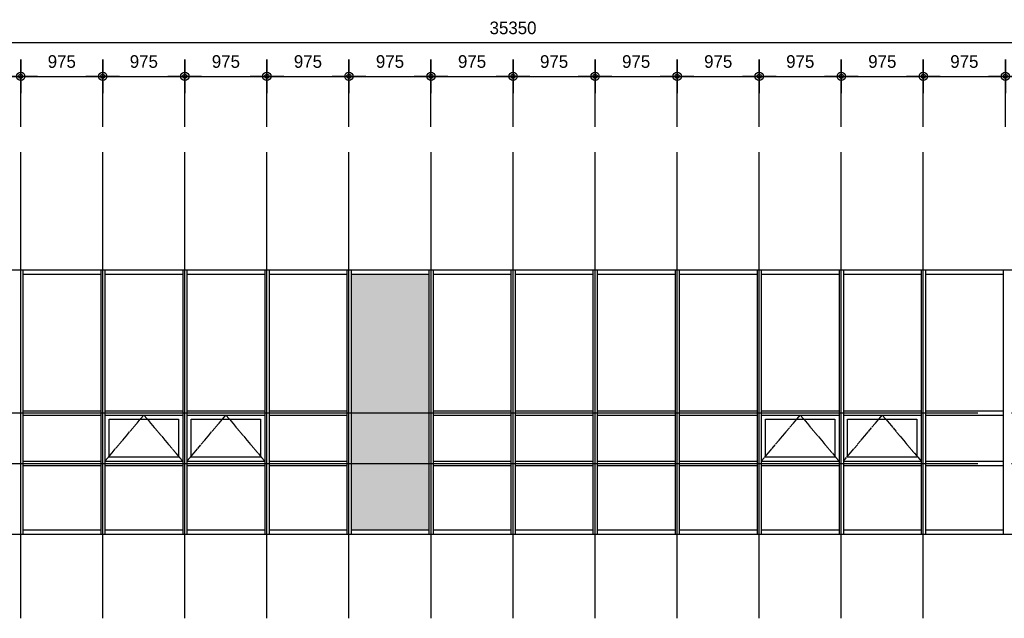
# Model space of a CAD drawing. Header units: millimetres. Extents: x 3445018 to 4174071, y -6064565 to -5122887.
# Tile 5 of 192: x 3695829 to 3707529, y -6043598 to -6036484. Entities that reach past the tile are written whole.
import ezdxf

# ---------------------------------------------------------------- set-up
doc = ezdxf.new("R2010")
doc.units = ezdxf.units.MM
doc.header["$MEASUREMENT"] = 0
doc.linetypes.add('CEN', pattern=[66, 60, -2, 2, -2])
doc.layers.get('DEFPOINTS').update_dxf_attribs({"linetype": 'CONTINUOUS'})
for name, color, linetype in [('A_GE_CEN', 1, 'CEN'), ('CEN', 13, 'CEN'), ('DIM', 7, 'CONTINUOUS'), ('SO-252', 252, 'CONTINUOUS'), ('WIN1', 4, 'CONTINUOUS'), ('WIN2', 9, 'CONTINUOUS')]:
    doc.layers.add(name, color=color, linetype=linetype)
doc.styles.add('HY울릉도 L', font='txt')
doc.styles.add('SDP-S', font='txt')
doc.dimstyles.new('SMDI-3', dxfattribs={"dimtxt": 3, "dimasz": 1, "dimexe": 2, "dimexo": 3, "dimgap": 1, "dimtad": 1, "dimdsep": 46, "dimtxsty": 'HY울릉도 L', "dimblk": 'Z_DOT', "dimcen": 2.5, "dimdle": 1.5, "dimclrd": 1, "dimclre": 1, "dimclrt": 2, "dimadec": 0, "dimazin": 0, "dimtfac": 1, "dimtix": 1, "dimtmove": 2, "dimatfit": 3, "dimldrblk": 'Z_DOT', "dimfxl": 2, "dimtvp": 1, "dimtolj": 1, "dimtzin": 0, "dimarcsym": 0})

# ---------------------------------------------------------------- blocks, each defined once
blk = doc.blocks.new('Z_DOT')
at = {"layer": 'DIM', "color": 1, "ltscale": 3}
for p, q in [((0, -2), (0, 2)), ((-2, 0), (2, 0))]:
    blk.add_line(p, q, dxfattribs=at)
for radius in [0.5, 0.25]:
    blk.add_circle((0, 0), radius, dxfattribs=at)
blk = doc.blocks.new('*D1006')
at = {"layer": 'DEFPOINTS', "color": 0, "ltscale": 3, "transparency": 16777216}
for p in [(3695841, -6037157), (3694866, -6038057), (3695841, -6038058)]:
    blk.add_point(p, dxfattribs=at)
at = {"layer": 'DIM', "color": 1, "lineweight": -2, "ltscale": 3, "transparency": 16777216}
for p, q in [((3694866, -6037757), (3694866, -6036957)), ((3695841, -6037758), (3695841, -6036957)), ((3694966, -6037157), (3695741, -6037157))]:
    blk.add_line(p, q, dxfattribs=at)
at = {"layer": 'DIM', "color": 1, "lineweight": -2, "ltscale": 3, "transparency": 16777216, "xscale": 100, "yscale": 100, "zscale": 100, "rotation": 180}
blk.add_blockref('Z_DOT', (3694866, -6037157), dxfattribs=at)
at = {"layer": 'DIM', "color": 1, "lineweight": -2, "ltscale": 3, "transparency": 16777216, "xscale": 100, "yscale": 100, "zscale": 100}
blk.add_blockref('Z_DOT', (3695841, -6037157), dxfattribs=at)
at = {"layer": 'DIM', "color": 2, "ltscale": 3, "transparency": 16777216, "insert": (3695354, -6036982), "char_height": 150, "attachment_point": 5, "style": 'SDP-S'}
blk.add_mtext('\\A1;975', dxfattribs=at)
blk = doc.blocks.new('*D1007')
at = {"layer": 'DEFPOINTS', "color": 0, "ltscale": 3, "transparency": 16777216}
for p in [(3696816, -6037157), (3695841, -6038057), (3696816, -6038058)]:
    blk.add_point(p, dxfattribs=at)
at = {"layer": 'DIM', "color": 1, "lineweight": -2, "ltscale": 3, "transparency": 16777216}
for p, q in [((3695841, -6037757), (3695841, -6036957)), ((3696816, -6037758), (3696816, -6036957)), ((3695941, -6037157), (3696716, -6037157))]:
    blk.add_line(p, q, dxfattribs=at)
at = {"layer": 'DIM', "color": 1, "lineweight": -2, "ltscale": 3, "transparency": 16777216, "xscale": 100, "yscale": 100, "zscale": 100, "rotation": 180}
blk.add_blockref('Z_DOT', (3695841, -6037157), dxfattribs=at)
at = {"layer": 'DIM', "color": 1, "lineweight": -2, "ltscale": 3, "transparency": 16777216, "xscale": 100, "yscale": 100, "zscale": 100}
blk.add_blockref('Z_DOT', (3696816, -6037157), dxfattribs=at)
at = {"layer": 'DIM', "color": 2, "ltscale": 3, "transparency": 16777216, "insert": (3696329, -6036982), "char_height": 150, "attachment_point": 5, "style": 'SDP-S'}
blk.add_mtext('\\A1;975', dxfattribs=at)
blk = doc.blocks.new('*D1008')
at = {"layer": 'DEFPOINTS', "color": 0, "ltscale": 3, "transparency": 16777216}
for p in [(3697791, -6037157), (3696816, -6038057), (3697791, -6038058)]:
    blk.add_point(p, dxfattribs=at)
at = {"layer": 'DIM', "color": 1, "lineweight": -2, "ltscale": 3, "transparency": 16777216}
for p, q in [((3696816, -6037757), (3696816, -6036957)), ((3697791, -6037758), (3697791, -6036957)), ((3696916, -6037157), (3697691, -6037157))]:
    blk.add_line(p, q, dxfattribs=at)
at = {"layer": 'DIM', "color": 1, "lineweight": -2, "ltscale": 3, "transparency": 16777216, "xscale": 100, "yscale": 100, "zscale": 100, "rotation": 180}
blk.add_blockref('Z_DOT', (3696816, -6037157), dxfattribs=at)
at = {"layer": 'DIM', "color": 1, "lineweight": -2, "ltscale": 3, "transparency": 16777216, "xscale": 100, "yscale": 100, "zscale": 100}
blk.add_blockref('Z_DOT', (3697791, -6037157), dxfattribs=at)
at = {"layer": 'DIM', "color": 2, "ltscale": 3, "transparency": 16777216, "insert": (3697304, -6036982), "char_height": 150, "attachment_point": 5, "style": 'SDP-S'}
blk.add_mtext('\\A1;975', dxfattribs=at)
blk = doc.blocks.new('*D1009')
at = {"layer": 'DEFPOINTS', "color": 0, "ltscale": 3, "transparency": 16777216}
for p in [(3698766, -6037157), (3697791, -6038057), (3698766, -6038058)]:
    blk.add_point(p, dxfattribs=at)
at = {"layer": 'DIM', "color": 1, "lineweight": -2, "ltscale": 3, "transparency": 16777216}
for p, q in [((3697791, -6037757), (3697791, -6036957)), ((3698766, -6037758), (3698766, -6036957)), ((3697891, -6037157), (3698666, -6037157))]:
    blk.add_line(p, q, dxfattribs=at)
at = {"layer": 'DIM', "color": 1, "lineweight": -2, "ltscale": 3, "transparency": 16777216, "xscale": 100, "yscale": 100, "zscale": 100, "rotation": 180}
blk.add_blockref('Z_DOT', (3697791, -6037157), dxfattribs=at)
at = {"layer": 'DIM', "color": 1, "lineweight": -2, "ltscale": 3, "transparency": 16777216, "xscale": 100, "yscale": 100, "zscale": 100}
blk.add_blockref('Z_DOT', (3698766, -6037157), dxfattribs=at)
at = {"layer": 'DIM', "color": 2, "ltscale": 3, "transparency": 16777216, "insert": (3698279, -6036982), "char_height": 150, "attachment_point": 5, "style": 'SDP-S'}
blk.add_mtext('\\A1;975', dxfattribs=at)
blk = doc.blocks.new('*D1010')
at = {"layer": 'DEFPOINTS', "color": 0, "ltscale": 3, "transparency": 16777216}
for p in [(3699741, -6037157), (3698766, -6038057), (3699741, -6038058)]:
    blk.add_point(p, dxfattribs=at)
at = {"layer": 'DIM', "color": 1, "lineweight": -2, "ltscale": 3, "transparency": 16777216}
for p, q in [((3698766, -6037757), (3698766, -6036957)), ((3699741, -6037758), (3699741, -6036957)), ((3698866, -6037157), (3699641, -6037157))]:
    blk.add_line(p, q, dxfattribs=at)
at = {"layer": 'DIM', "color": 1, "lineweight": -2, "ltscale": 3, "transparency": 16777216, "xscale": 100, "yscale": 100, "zscale": 100, "rotation": 180}
blk.add_blockref('Z_DOT', (3698766, -6037157), dxfattribs=at)
at = {"layer": 'DIM', "color": 1, "lineweight": -2, "ltscale": 3, "transparency": 16777216, "xscale": 100, "yscale": 100, "zscale": 100}
blk.add_blockref('Z_DOT', (3699741, -6037157), dxfattribs=at)
at = {"layer": 'DIM', "color": 2, "ltscale": 3, "transparency": 16777216, "insert": (3699254, -6036982), "char_height": 150, "attachment_point": 5, "style": 'SDP-S'}
blk.add_mtext('\\A1;975', dxfattribs=at)
blk = doc.blocks.new('*D1011')
at = {"layer": 'DEFPOINTS', "color": 0, "ltscale": 3, "transparency": 16777216}
for p in [(3700716, -6037157), (3699741, -6038057), (3700716, -6038058)]:
    blk.add_point(p, dxfattribs=at)
at = {"layer": 'DIM', "color": 1, "lineweight": -2, "ltscale": 3, "transparency": 16777216}
for p, q in [((3699741, -6037757), (3699741, -6036957)), ((3700716, -6037758), (3700716, -6036957)), ((3699841, -6037157), (3700616, -6037157))]:
    blk.add_line(p, q, dxfattribs=at)
at = {"layer": 'DIM', "color": 1, "lineweight": -2, "ltscale": 3, "transparency": 16777216, "xscale": 100, "yscale": 100, "zscale": 100, "rotation": 180}
blk.add_blockref('Z_DOT', (3699741, -6037157), dxfattribs=at)
at = {"layer": 'DIM', "color": 1, "lineweight": -2, "ltscale": 3, "transparency": 16777216, "xscale": 100, "yscale": 100, "zscale": 100}
blk.add_blockref('Z_DOT', (3700716, -6037157), dxfattribs=at)
at = {"layer": 'DIM', "color": 2, "ltscale": 3, "transparency": 16777216, "insert": (3700229, -6036982), "char_height": 150, "attachment_point": 5, "style": 'SDP-S'}
blk.add_mtext('\\A1;975', dxfattribs=at)
blk = doc.blocks.new('*D1012')
at = {"layer": 'DEFPOINTS', "color": 0, "ltscale": 3, "transparency": 16777216}
for p in [(3701691, -6037157), (3700716, -6038057), (3701691, -6038058)]:
    blk.add_point(p, dxfattribs=at)
at = {"layer": 'DIM', "color": 1, "lineweight": -2, "ltscale": 3, "transparency": 16777216}
for p, q in [((3700716, -6037757), (3700716, -6036957)), ((3701691, -6037758), (3701691, -6036957)), ((3700816, -6037157), (3701591, -6037157))]:
    blk.add_line(p, q, dxfattribs=at)
at = {"layer": 'DIM', "color": 1, "lineweight": -2, "ltscale": 3, "transparency": 16777216, "xscale": 100, "yscale": 100, "zscale": 100, "rotation": 180}
blk.add_blockref('Z_DOT', (3700716, -6037157), dxfattribs=at)
at = {"layer": 'DIM', "color": 1, "lineweight": -2, "ltscale": 3, "transparency": 16777216, "xscale": 100, "yscale": 100, "zscale": 100}
blk.add_blockref('Z_DOT', (3701691, -6037157), dxfattribs=at)
at = {"layer": 'DIM', "color": 2, "ltscale": 3, "transparency": 16777216, "insert": (3701204, -6036982), "char_height": 150, "attachment_point": 5, "style": 'SDP-S'}
blk.add_mtext('\\A1;975', dxfattribs=at)
blk = doc.blocks.new('*D997')
at = {"layer": 'DEFPOINTS', "color": 0, "ltscale": 3, "transparency": 16777216}
for p in [(3702666, -6037157), (3701691, -6038057), (3702666, -6038058)]:
    blk.add_point(p, dxfattribs=at)
at = {"layer": 'DIM', "color": 1, "lineweight": -2, "ltscale": 3, "transparency": 16777216}
for p, q in [((3701691, -6037757), (3701691, -6036957)), ((3702666, -6037758), (3702666, -6036957)), ((3701791, -6037157), (3702566, -6037157))]:
    blk.add_line(p, q, dxfattribs=at)
at = {"layer": 'DIM', "color": 1, "lineweight": -2, "ltscale": 3, "transparency": 16777216, "xscale": 100, "yscale": 100, "zscale": 100, "rotation": 180}
blk.add_blockref('Z_DOT', (3701691, -6037157), dxfattribs=at)
at = {"layer": 'DIM', "color": 1, "lineweight": -2, "ltscale": 3, "transparency": 16777216, "xscale": 100, "yscale": 100, "zscale": 100}
blk.add_blockref('Z_DOT', (3702666, -6037157), dxfattribs=at)
at = {"layer": 'DIM', "color": 2, "ltscale": 3, "transparency": 16777216, "insert": (3702179, -6036982), "char_height": 150, "attachment_point": 5, "style": 'SDP-S'}
blk.add_mtext('\\A1;975', dxfattribs=at)
blk = doc.blocks.new('*D998')
at = {"layer": 'DEFPOINTS', "color": 0, "ltscale": 3, "transparency": 16777216}
for p in [(3703641, -6037157), (3702666, -6038057), (3703641, -6038058)]:
    blk.add_point(p, dxfattribs=at)
at = {"layer": 'DIM', "color": 1, "lineweight": -2, "ltscale": 3, "transparency": 16777216}
for p, q in [((3702666, -6037757), (3702666, -6036957)), ((3703641, -6037758), (3703641, -6036957)), ((3702766, -6037157), (3703541, -6037157))]:
    blk.add_line(p, q, dxfattribs=at)
at = {"layer": 'DIM', "color": 1, "lineweight": -2, "ltscale": 3, "transparency": 16777216, "xscale": 100, "yscale": 100, "zscale": 100, "rotation": 180}
blk.add_blockref('Z_DOT', (3702666, -6037157), dxfattribs=at)
at = {"layer": 'DIM', "color": 1, "lineweight": -2, "ltscale": 3, "transparency": 16777216, "xscale": 100, "yscale": 100, "zscale": 100}
blk.add_blockref('Z_DOT', (3703641, -6037157), dxfattribs=at)
at = {"layer": 'DIM', "color": 2, "ltscale": 3, "transparency": 16777216, "insert": (3703154, -6036982), "char_height": 150, "attachment_point": 5, "style": 'SDP-S'}
blk.add_mtext('\\A1;975', dxfattribs=at)
blk = doc.blocks.new('*D999')
at = {"layer": 'DEFPOINTS', "color": 0, "ltscale": 3, "transparency": 16777216}
for p in [(3704616, -6037157), (3703641, -6038057), (3704616, -6038058)]:
    blk.add_point(p, dxfattribs=at)
at = {"layer": 'DIM', "color": 1, "lineweight": -2, "ltscale": 3, "transparency": 16777216}
for p, q in [((3703641, -6037757), (3703641, -6036957)), ((3704616, -6037758), (3704616, -6036957)), ((3703741, -6037157), (3704516, -6037157))]:
    blk.add_line(p, q, dxfattribs=at)
at = {"layer": 'DIM', "color": 1, "lineweight": -2, "ltscale": 3, "transparency": 16777216, "xscale": 100, "yscale": 100, "zscale": 100, "rotation": 180}
blk.add_blockref('Z_DOT', (3703641, -6037157), dxfattribs=at)
at = {"layer": 'DIM', "color": 1, "lineweight": -2, "ltscale": 3, "transparency": 16777216, "xscale": 100, "yscale": 100, "zscale": 100}
blk.add_blockref('Z_DOT', (3704616, -6037157), dxfattribs=at)
at = {"layer": 'DIM', "color": 2, "ltscale": 3, "transparency": 16777216, "insert": (3704129, -6036982), "char_height": 150, "attachment_point": 5, "style": 'SDP-S'}
blk.add_mtext('\\A1;975', dxfattribs=at)
blk = doc.blocks.new('*D1000')
at = {"layer": 'DEFPOINTS', "color": 0, "ltscale": 3, "transparency": 16777216}
for p in [(3684016, -6036757), (3684016, -6038058), (3719366, -6038058)]:
    blk.add_point(p, dxfattribs=at)
at = {"layer": 'DIM', "color": 1, "lineweight": -2, "ltscale": 3, "transparency": 16777216}
for p, q in [((3684016, -6037758), (3684016, -6036557)), ((3719366, -6037758), (3719366, -6036557)), ((3719266, -6036757), (3684116, -6036757))]:
    blk.add_line(p, q, dxfattribs=at)
at = {"layer": 'DIM', "color": 1, "lineweight": -2, "ltscale": 3, "transparency": 16777216, "xscale": 100, "yscale": 100, "zscale": 100, "rotation": 180}
blk.add_blockref('Z_DOT', (3684016, -6036757), dxfattribs=at)
at = {"layer": 'DIM', "color": 1, "lineweight": -2, "ltscale": 3, "transparency": 16777216, "xscale": 100, "yscale": 100, "zscale": 100}
blk.add_blockref('Z_DOT', (3719366, -6036757), dxfattribs=at)
at = {"layer": 'DIM', "color": 2, "ltscale": 3, "transparency": 16777216, "insert": (3701691, -6036582), "char_height": 150, "attachment_point": 5, "style": 'SDP-S'}
blk.add_mtext('\\A1;35350', dxfattribs=at)
blk = doc.blocks.new('*D951')
at = {"layer": 'DEFPOINTS', "color": 0, "ltscale": 3, "transparency": 16777216}
for p in [(3708516, -6037157), (3707541, -6038058), (3708516, -6038058)]:
    blk.add_point(p, dxfattribs=at)
at = {"layer": 'DIM', "color": 1, "lineweight": -2, "ltscale": 3, "transparency": 16777216}
for p, q in [((3707541, -6037758), (3707541, -6036957)), ((3708516, -6037758), (3708516, -6036957)), ((3707641, -6037157), (3708416, -6037157))]:
    blk.add_line(p, q, dxfattribs=at)
at = {"layer": 'DIM', "color": 1, "lineweight": -2, "ltscale": 3, "transparency": 16777216, "xscale": 100, "yscale": 100, "zscale": 100, "rotation": 180}
blk.add_blockref('Z_DOT', (3707541, -6037157), dxfattribs=at)
at = {"layer": 'DIM', "color": 1, "lineweight": -2, "ltscale": 3, "transparency": 16777216, "xscale": 100, "yscale": 100, "zscale": 100}
blk.add_blockref('Z_DOT', (3708516, -6037157), dxfattribs=at)
at = {"layer": 'DIM', "color": 2, "ltscale": 3, "transparency": 16777216, "insert": (3708029, -6036982), "char_height": 150, "attachment_point": 5, "style": 'SDP-S'}
blk.add_mtext('\\A1;975', dxfattribs=at)
blk = doc.blocks.new('*D952')
at = {"layer": 'DEFPOINTS', "color": 0, "ltscale": 3, "transparency": 16777216}
for p in [(3707541, -6037157), (3706566, -6038058), (3707541, -6038058)]:
    blk.add_point(p, dxfattribs=at)
at = {"layer": 'DIM', "color": 1, "lineweight": -2, "ltscale": 3, "transparency": 16777216}
for p, q in [((3706566, -6037758), (3706566, -6036957)), ((3707541, -6037758), (3707541, -6036957)), ((3706666, -6037157), (3707441, -6037157))]:
    blk.add_line(p, q, dxfattribs=at)
at = {"layer": 'DIM', "color": 1, "lineweight": -2, "ltscale": 3, "transparency": 16777216, "xscale": 100, "yscale": 100, "zscale": 100, "rotation": 180}
blk.add_blockref('Z_DOT', (3706566, -6037157), dxfattribs=at)
at = {"layer": 'DIM', "color": 1, "lineweight": -2, "ltscale": 3, "transparency": 16777216, "xscale": 100, "yscale": 100, "zscale": 100}
blk.add_blockref('Z_DOT', (3707541, -6037157), dxfattribs=at)
at = {"layer": 'DIM', "color": 2, "ltscale": 3, "transparency": 16777216, "insert": (3707054, -6036982), "char_height": 150, "attachment_point": 5, "style": 'SDP-S'}
blk.add_mtext('\\A1;975', dxfattribs=at)
blk = doc.blocks.new('*D953')
at = {"layer": 'DEFPOINTS', "color": 0, "ltscale": 3, "transparency": 16777216}
for p in [(3706566, -6037157), (3705591, -6038058), (3706566, -6038058)]:
    blk.add_point(p, dxfattribs=at)
at = {"layer": 'DIM', "color": 1, "lineweight": -2, "ltscale": 3, "transparency": 16777216}
for p, q in [((3705591, -6037758), (3705591, -6036957)), ((3706566, -6037758), (3706566, -6036957)), ((3705691, -6037157), (3706466, -6037157))]:
    blk.add_line(p, q, dxfattribs=at)
at = {"layer": 'DIM', "color": 1, "lineweight": -2, "ltscale": 3, "transparency": 16777216, "xscale": 100, "yscale": 100, "zscale": 100, "rotation": 180}
blk.add_blockref('Z_DOT', (3705591, -6037157), dxfattribs=at)
at = {"layer": 'DIM', "color": 1, "lineweight": -2, "ltscale": 3, "transparency": 16777216, "xscale": 100, "yscale": 100, "zscale": 100}
blk.add_blockref('Z_DOT', (3706566, -6037157), dxfattribs=at)
at = {"layer": 'DIM', "color": 2, "ltscale": 3, "transparency": 16777216, "insert": (3706079, -6036982), "char_height": 150, "attachment_point": 5, "style": 'SDP-S'}
blk.add_mtext('\\A1;975', dxfattribs=at)
blk = doc.blocks.new('*D954')
at = {"layer": 'DEFPOINTS', "color": 0, "ltscale": 3, "transparency": 16777216}
for p in [(3705591, -6037157), (3704616, -6038058), (3705591, -6038058)]:
    blk.add_point(p, dxfattribs=at)
at = {"layer": 'DIM', "color": 1, "lineweight": -2, "ltscale": 3, "transparency": 16777216}
for p, q in [((3704616, -6037758), (3704616, -6036957)), ((3705591, -6037758), (3705591, -6036957)), ((3704716, -6037157), (3705491, -6037157))]:
    blk.add_line(p, q, dxfattribs=at)
at = {"layer": 'DIM', "color": 1, "lineweight": -2, "ltscale": 3, "transparency": 16777216, "xscale": 100, "yscale": 100, "zscale": 100, "rotation": 180}
blk.add_blockref('Z_DOT', (3704616, -6037157), dxfattribs=at)
at = {"layer": 'DIM', "color": 1, "lineweight": -2, "ltscale": 3, "transparency": 16777216, "xscale": 100, "yscale": 100, "zscale": 100}
blk.add_blockref('Z_DOT', (3705591, -6037157), dxfattribs=at)
at = {"layer": 'DIM', "color": 2, "ltscale": 3, "transparency": 16777216, "insert": (3705104, -6036982), "char_height": 150, "attachment_point": 5, "style": 'SDP-S'}
blk.add_mtext('\\A1;975', dxfattribs=at)
blk = doc.blocks.new('*D955')
at = {"layer": 'DEFPOINTS', "color": 0, "ltscale": 3, "transparency": 16777216}
for p in [(3704616, -6037157), (3703641, -6038058), (3704616, -6038058)]:
    blk.add_point(p, dxfattribs=at)
at = {"layer": 'DIM', "color": 1, "lineweight": -2, "ltscale": 3, "transparency": 16777216}
for p, q in [((3703641, -6037758), (3703641, -6036957)), ((3704616, -6037758), (3704616, -6036957)), ((3703741, -6037157), (3704516, -6037157))]:
    blk.add_line(p, q, dxfattribs=at)
at = {"layer": 'DIM', "color": 1, "lineweight": -2, "ltscale": 3, "transparency": 16777216, "xscale": 100, "yscale": 100, "zscale": 100, "rotation": 180}
blk.add_blockref('Z_DOT', (3703641, -6037157), dxfattribs=at)
at = {"layer": 'DIM', "color": 1, "lineweight": -2, "ltscale": 3, "transparency": 16777216, "xscale": 100, "yscale": 100, "zscale": 100}
blk.add_blockref('Z_DOT', (3704616, -6037157), dxfattribs=at)
at = {"layer": 'DIM', "color": 2, "ltscale": 3, "transparency": 16777216, "insert": (3704129, -6036982), "char_height": 150, "attachment_point": 5, "style": 'SDP-S'}
blk.add_mtext('\\A1;975', dxfattribs=at)
blk = doc.blocks.new('*D956')
at = {"layer": 'DEFPOINTS', "color": 0, "ltscale": 3, "transparency": 16777216}
for p in [(3703641, -6037157), (3702666, -6038058), (3703641, -6038058)]:
    blk.add_point(p, dxfattribs=at)
at = {"layer": 'DIM', "color": 1, "lineweight": -2, "ltscale": 3, "transparency": 16777216}
for p, q in [((3702666, -6037758), (3702666, -6036957)), ((3703641, -6037758), (3703641, -6036957)), ((3702766, -6037157), (3703541, -6037157))]:
    blk.add_line(p, q, dxfattribs=at)
at = {"layer": 'DIM', "color": 1, "lineweight": -2, "ltscale": 3, "transparency": 16777216, "xscale": 100, "yscale": 100, "zscale": 100, "rotation": 180}
blk.add_blockref('Z_DOT', (3702666, -6037157), dxfattribs=at)
at = {"layer": 'DIM', "color": 1, "lineweight": -2, "ltscale": 3, "transparency": 16777216, "xscale": 100, "yscale": 100, "zscale": 100}
blk.add_blockref('Z_DOT', (3703641, -6037157), dxfattribs=at)
at = {"layer": 'DIM', "color": 2, "ltscale": 3, "transparency": 16777216, "insert": (3703154, -6036982), "char_height": 150, "attachment_point": 5, "style": 'SDP-S'}
blk.add_mtext('\\A1;975', dxfattribs=at)

msp = doc.modelspace()

# ---------------------------------------------------------------- hatches: boundary and pattern name
at = {"layer": 'SO-252', "ltscale": 200}
h = msp.add_hatch(color=256, dxfattribs=at)
h.dxf.hatch_style = 1
h.paths.add_polyline_path([(3699766.297, -6042547.235), (3700691.297, -6042547.235), (3700691.297, -6039507.235), (3699766.297, -6039507.235)])

# ---------------------------------------------------------------- linework, layer by layer
at = {"layer": 'A_GE_CEN', "ltscale": 200}
for p, q in [((3695841.297, -6043598.163), (3695841.297, -6038058.127)), ((3695841.297, -6043598.259), (3695841.297, -6038058.227)), ((3696816.297, -6043598.163), (3696816.297, -6038058.127)), ((3696816.297, -6043598.259), (3696816.297, -6038058.227)), ((3697791.297, -6043597.135), (3697791.297, -6038057.099)), ((3697791.297, -6043597.231), (3697791.297, -6038057.199)), ((3698766.297, -6043598.263), (3698766.297, -6038058.227)), ((3698766.297, -6043598.359), (3698766.297, -6038058.327)), ((3699741.297, -6043598.263), (3699741.297, -6038058.227)), ((3699741.297, -6043598.359), (3699741.297, -6038058.327)), ((3700716.297, -6043598.263), (3700716.297, -6038058.227)), ((3700716.297, -6043598.359), (3700716.297, -6038058.327)), ((3701691.297, -6043597.135), (3701691.297, -6038057.099)), ((3701691.297, -6043597.231), (3701691.297, -6038057.199)), ((3702666.297, -6043598.263), (3702666.297, -6038058.227)), ((3702666.297, -6043598.359), (3702666.297, -6038058.327)), ((3703641.297, -6043598.263), (3703641.297, -6038058.227)), ((3703641.297, -6043598.359), (3703641.297, -6038058.327)), ((3704616.297, -6043598.359), (3704616.297, -6038058.327)), ((3705591.297, -6043598.163), (3705591.297, -6038058.127)), ((3705591.297, -6043598.259), (3705591.297, -6038058.227)), ((3706566.297, -6043598.163), (3706566.297, -6038058.127)), ((3706566.297, -6043598.259), (3706566.297, -6038058.227)), ((3682015.696, -6039457.235), (3721366.365, -6039457.235)), ((3682015.696, -6039457.235), (3707365.696, -6039457.235)), ((3682015.696, -6041157.235), (3707365.696, -6041157.235)), ((3682015.696, -6041157.235), (3721366.365, -6041157.235)), ((3682015.696, -6041757.235), (3707365.696, -6041757.235)), ((3682015.696, -6041757.235), (3721366.365, -6041757.235)), ((3682015.696, -6042597.235), (3721366.365, -6042597.235)), ((3682016.297, -6042597.235), (3707366.297, -6042597.235))]:
    msp.add_line(p, q, dxfattribs=at)
at = {"layer": 'CEN'}
for points in [[(3696841.297, -6041732.235), (3697303.797, -6041182.235), (3697766.297, -6041732.235)], [(3697816.297, -6041732.235), (3698278.797, -6041182.235), (3698741.297, -6041732.235)], [(3704641.297, -6041732.235), (3705103.797, -6041182.235), (3705566.297, -6041732.235)], [(3705616.297, -6041732.235), (3706078.797, -6041182.235), (3706541.297, -6041732.235)]]:
    msp.add_lwpolyline(points, dxfattribs=at)
at = {"layer": 'WIN1', "ltscale": 200}
for p, q in [((3684016.297, -6039457.235), (3704641.297, -6039457.235)), ((3695866.297, -6039457.235), (3695866.297, -6042597.235)), ((3695866.297, -6039507.235), (3696791.297, -6039507.235)), ((3696791.297, -6039457.235), (3696791.297, -6042597.235)), ((3696841.297, -6039457.235), (3696841.297, -6042597.235)), ((3696841.297, -6039507.235), (3697766.297, -6039507.235)), ((3697766.297, -6039457.235), (3697766.297, -6042597.235)), ((3697816.297, -6039457.235), (3697816.297, -6042597.235)), ((3697816.297, -6039507.235), (3698741.297, -6039507.235)), ((3698741.297, -6039457.235), (3698741.297, -6042597.235)), ((3698791.297, -6039457.235), (3698791.297, -6042597.235)), ((3698791.297, -6039507.235), (3699716.297, -6039507.235)), ((3699716.297, -6039457.235), (3699716.297, -6042597.235)), ((3699766.297, -6039457.235), (3699766.297, -6042597.235)), ((3699766.297, -6039507.235), (3700691.297, -6039507.235)), ((3700691.297, -6039457.235), (3700691.297, -6042597.235)), ((3700741.297, -6039457.235), (3700741.297, -6042597.235)), ((3700741.297, -6039507.235), (3701666.297, -6039507.235)), ((3701666.297, -6039457.235), (3701666.297, -6042597.235)), ((3701716.297, -6039457.235), (3701716.297, -6042597.235)), ((3701716.297, -6039507.235), (3702641.297, -6039507.235)), ((3702641.297, -6039457.235), (3702641.297, -6042597.235)), ((3702691.297, -6039457.235), (3702691.297, -6042597.235)), ((3702691.297, -6039507.235), (3703616.297, -6039507.235)), ((3703616.297, -6039457.235), (3703616.297, -6042597.235)), ((3703666.297, -6039457.235), (3703666.297, -6042597.235)), ((3703666.297, -6039507.235), (3704591.297, -6039507.235)), ((3704591.297, -6039457.235), (3704591.297, -6042597.235)), ((3704591.297, -6039457.235), (3719366.297, -6039457.235)), ((3704591.297, -6039457.235), (3704591.297, -6042597.235)), ((3704641.297, -6039457.235), (3704641.297, -6042597.235)), ((3704641.297, -6039457.235), (3704641.297, -6042597.235)), ((3704641.297, -6039507.235), (3705566.297, -6039507.235)), ((3705566.297, -6039457.235), (3705566.297, -6042597.235)), ((3705616.297, -6039457.235), (3705616.297, -6042597.235)), ((3705616.297, -6039507.235), (3706541.297, -6039507.235)), ((3706541.297, -6039457.235), (3706541.297, -6042597.235)), ((3706591.297, -6039457.235), (3706591.297, -6042597.235)), ((3706591.297, -6039507.235), (3707516.297, -6039507.235)), ((3707516.297, -6039457.235), (3707516.297, -6042597.235)), ((3695866.297, -6041132.235), (3696791.297, -6041132.235)), ((3696841.297, -6041132.235), (3697766.297, -6041132.235)), ((3697816.297, -6041132.235), (3698741.297, -6041132.235)), ((3698791.297, -6041132.235), (3699716.297, -6041132.235)), ((3700741.297, -6041132.235), (3701666.297, -6041132.235)), ((3701716.297, -6041132.235), (3702641.297, -6041132.235)), ((3702691.297, -6041132.235), (3703616.297, -6041132.235)), ((3703666.297, -6041132.235), (3704591.297, -6041132.235)), ((3704641.297, -6041132.235), (3705566.297, -6041132.235)), ((3705616.297, -6041132.235), (3706541.297, -6041132.235)), ((3706591.297, -6041132.235), (3707516.297, -6041132.235)), ((3695866.297, -6041182.235), (3696791.297, -6041182.235)), ((3696841.297, -6041182.235), (3697766.297, -6041182.235)), ((3697816.297, -6041182.235), (3698741.297, -6041182.235)), ((3698791.297, -6041182.235), (3699716.297, -6041182.235)), ((3700741.297, -6041182.235), (3701666.297, -6041182.235)), ((3701716.297, -6041182.235), (3702641.297, -6041182.235)), ((3702691.297, -6041182.235), (3703616.297, -6041182.235)), ((3703666.297, -6041182.235), (3704591.297, -6041182.235)), ((3704641.297, -6041182.235), (3705566.297, -6041182.235)), ((3705616.297, -6041182.235), (3706541.297, -6041182.235)), ((3706591.297, -6041182.235), (3707516.297, -6041182.235)), ((3695866.297, -6041732.235), (3696791.297, -6041732.235)), ((3696841.297, -6041732.235), (3697766.297, -6041732.235)), ((3697816.297, -6041732.235), (3698741.297, -6041732.235)), ((3698791.297, -6041732.235), (3699716.297, -6041732.235)), ((3700741.297, -6041732.235), (3701666.297, -6041732.235)), ((3701716.297, -6041732.235), (3702641.297, -6041732.235)), ((3702691.297, -6041732.235), (3703616.297, -6041732.235)), ((3703666.297, -6041732.235), (3704591.297, -6041732.235)), ((3704641.297, -6041732.235), (3705566.297, -6041732.235)), ((3705616.297, -6041732.235), (3706541.297, -6041732.235)), ((3706591.297, -6041732.235), (3707516.297, -6041732.235)), ((3695866.297, -6041782.235), (3696791.297, -6041782.235)), ((3696841.297, -6041782.235), (3697766.297, -6041782.235)), ((3697816.297, -6041782.235), (3698741.297, -6041782.235)), ((3698791.297, -6041782.235), (3699716.297, -6041782.235)), ((3700741.297, -6041782.235), (3701666.297, -6041782.235)), ((3701716.297, -6041782.235), (3702641.297, -6041782.235)), ((3702691.297, -6041782.235), (3703616.297, -6041782.235)), ((3703666.297, -6041782.235), (3704591.297, -6041782.235)), ((3704641.297, -6041782.235), (3705566.297, -6041782.235)), ((3705616.297, -6041782.235), (3706541.297, -6041782.235)), ((3706591.297, -6041782.235), (3707516.297, -6041782.235)), ((3695866.297, -6042547.235), (3696791.297, -6042547.235)), ((3696841.297, -6042547.235), (3697766.297, -6042547.235)), ((3697816.297, -6042547.235), (3698741.297, -6042547.235)), ((3698791.297, -6042547.235), (3699716.297, -6042547.235)), ((3699766.297, -6042547.235), (3700691.297, -6042547.235)), ((3700741.297, -6042547.235), (3701666.297, -6042547.235)), ((3701716.297, -6042547.235), (3702641.297, -6042547.235)), ((3702691.297, -6042547.235), (3703616.297, -6042547.235)), ((3703666.297, -6042547.235), (3704591.297, -6042547.235)), ((3704641.297, -6042547.235), (3705566.297, -6042547.235)), ((3705616.297, -6042547.235), (3706541.297, -6042547.235)), ((3706591.297, -6042547.235), (3707516.297, -6042547.235)), ((3684016.297, -6042597.235), (3704641.297, -6042597.235)), ((3704591.297, -6042597.235), (3719366.297, -6042597.235))]:
    msp.add_line(p, q, dxfattribs=at)
at = {"layer": 'WIN2', "ltscale": 200}
for points in [[(3696891.297, -6041232.235), (3697716.297, -6041232.235), (3697716.297, -6041682.235), (3696891.297, -6041682.235)], [(3697866.297, -6041232.235), (3698691.297, -6041232.235), (3698691.297, -6041682.235), (3697866.297, -6041682.235)], [(3704691.297, -6041232.235), (3705516.297, -6041232.235), (3705516.297, -6041682.235), (3704691.297, -6041682.235)], [(3705666.297, -6041232.235), (3706491.297, -6041232.235), (3706491.297, -6041682.235), (3705666.297, -6041682.235)]]:
    msp.add_lwpolyline(points, close=True, dxfattribs=at)

# ---------------------------------------------------------------- dimensions: what is measured, and where the dimension line sits
at = {"layer": 'DIM', "ltscale": 3}
dim = msp.add_linear_dim(base=(3684016.297, -6036757.299), p1=(3719366.297, -6038058.327), p2=(3684016.297, -6038058.327), text='35350', dimstyle='SMDI-3', override={"dimscale": 100, "dimtxt": 1.5, "dimtxsty": 'SDP-S'}, dxfattribs=at)
dim.commit()
dim.dimension.update_dxf_attribs({"geometry": '*D1000', "text_midpoint": (3701691.297, -6036582.197)})
for base, p1, p2, picture, middle in [((3695841.297, -6037157.22), (3694866.297, -6038057.199), (3695841.297, -6038058.227), '*D1006', (3695353.797, -6036982.118)), ((3696816.297, -6037157.22), (3695841.297, -6038057.199), (3696816.297, -6038058.227), '*D1007', (3696328.797, -6036982.118)), ((3697791.297, -6037157.22), (3696816.297, -6038057.199), (3697791.297, -6038058.227), '*D1008', (3697303.797, -6036982.118)), ((3698766.297, -6037157.22), (3697791.297, -6038057.199), (3698766.297, -6038058.227), '*D1009', (3698278.797, -6036982.118)), ((3699741.297, -6037157.22), (3698766.297, -6038057.199), (3699741.297, -6038058.227), '*D1010', (3699253.797, -6036982.118)), ((3700716.297, -6037157.22), (3699741.297, -6038057.199), (3700716.297, -6038058.227), '*D1011', (3700228.797, -6036982.118)), ((3701691.297, -6037157.22), (3700716.297, -6038057.199), (3701691.297, -6038058.227), '*D1012', (3701203.797, -6036982.118)), ((3702666.297, -6037157.22), (3701691.297, -6038057.199), (3702666.297, -6038058.227), '*D997', (3702178.797, -6036982.118)), ((3703641.297, -6037157.22), (3702666.297, -6038057.199), (3703641.297, -6038058.227), '*D998', (3703153.797, -6036982.118)), ((3703641.297, -6037157.32), (3702666.297, -6038058.327), (3703641.297, -6038058.327), '*D956', (3703153.797, -6036982.218)), ((3704616.297, -6037157.22), (3703641.297, -6038057.199), (3704616.297, -6038058.227), '*D999', (3704128.797, -6036982.118)), ((3704616.297, -6037157.32), (3703641.297, -6038058.327), (3704616.297, -6038058.327), '*D955', (3704128.797, -6036982.218)), ((3705591.297, -6037157.32), (3704616.297, -6038058.327), (3705591.297, -6038058.327), '*D954', (3705103.797, -6036982.218)), ((3706566.297, -6037157.32), (3705591.297, -6038058.327), (3706566.297, -6038058.327), '*D953', (3706078.797, -6036982.218)), ((3707541.297, -6037157.32), (3706566.297, -6038058.327), (3707541.297, -6038058.327), '*D952', (3707053.797, -6036982.218)), ((3708516.297, -6037157.32), (3707541.297, -6038058.327), (3708516.297, -6038058.327), '*D951', (3708028.797, -6036982.218))]:
    dim = msp.add_linear_dim(base=base, p1=p1, p2=p2, angle=180, dimstyle='SMDI-3', override={"dimscale": 100, "dimtxt": 1.5, "dimtxsty": 'SDP-S'}, dxfattribs=at)
    dim.commit()
    dim.dimension.update_dxf_attribs({"geometry": picture, "text_midpoint": middle})

doc.saveas('drawing.dxf')
